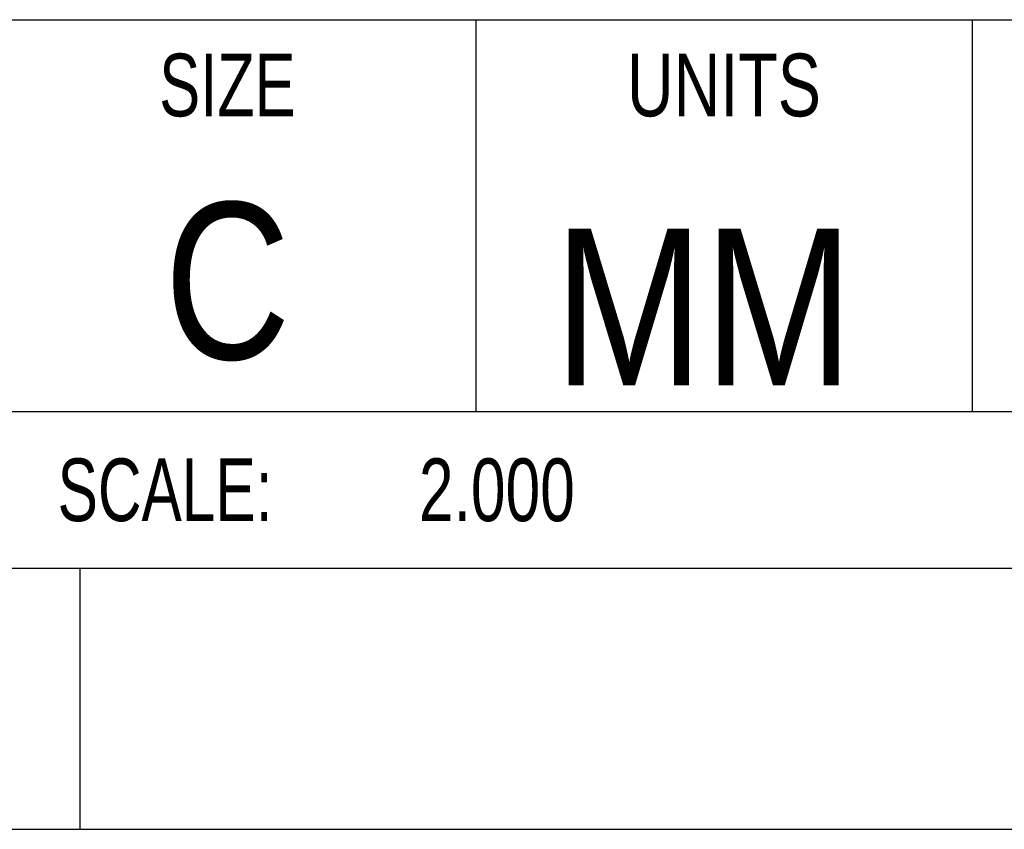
# Model space of a CAD drawing. Extents: x 0 to 559, y 0 to 432.
# Tile 4 of 14: x 446 to 470, y 0 to 20. Entities that reach past the tile are written whole.
import ezdxf
from ezdxf.enums import TextEntityAlignment as Align

# ---------------------------------------------------------------- set-up
doc = ezdxf.new("R2010")
doc.units = 0
doc.header["$LTSCALE"] = 30.734
doc.layers.get('0').update_dxf_attribs({"linetype": 'CONTINUOUS'})
doc.layers.add('NOTES', color=7, linetype='CONTINUOUS')
doc.styles.add('TEXTSTYLE_3', font='txt')

msp = doc.modelspace()

# ---------------------------------------------------------------- linework, layer by layer
at = {"color": 2, "linetype": 'CONTINUOUS'}
for p, q in [((444.589, 19.685), (552.45, 19.685)), ((456.654, 19.685), (456.654, 10.16)), ((468.719, 19.685), (468.719, 10.16)), ((444.589, 10.16), (552.45, 10.16)), ((444.589, 6.35), (552.45, 6.35))]:
    msp.add_line(p, q, dxfattribs=at)
at = {"color": 7, "linetype": 'CONTINUOUS'}
for p, q in [((6.35, 6.35), (552.45, 6.35)), ((447.04, 0), (447.04, 6.35)), ((0, 0), (558.8, 0))]:
    msp.add_line(p, q, dxfattribs=at)

# ---------------------------------------------------------------- texts
at = {"layer": 'NOTES', "color": 2, "linetype": 'CONTINUOUS', "style": 'TEXTSTYLE_3'}
for s, height, width, p in [('SIZE', 1.524, 0.732143, (450.621, 17.335)), ('UNITS', 1.524, 0.771429, (462.686, 17.335)), ('C', 3.81, 0.833333, (450.621, 11.43))]:
    msp.add_text(s, height=height, dxfattribs=dict(at, width=width)).set_placement(p, align=Align.CENTER)
for s, height, width, p in [('MM', 3.81, 0.857143, (458.559, 10.795)), ('SCALE:  ', 1.524, 0.720238, (446.494, 7.493)), ('2.000', 1.524, 0.742857, (455.275, 7.493))]:
    msp.add_text(s, height=height, dxfattribs=dict(at, width=width)).set_placement(p)

doc.saveas('drawing.dxf')
